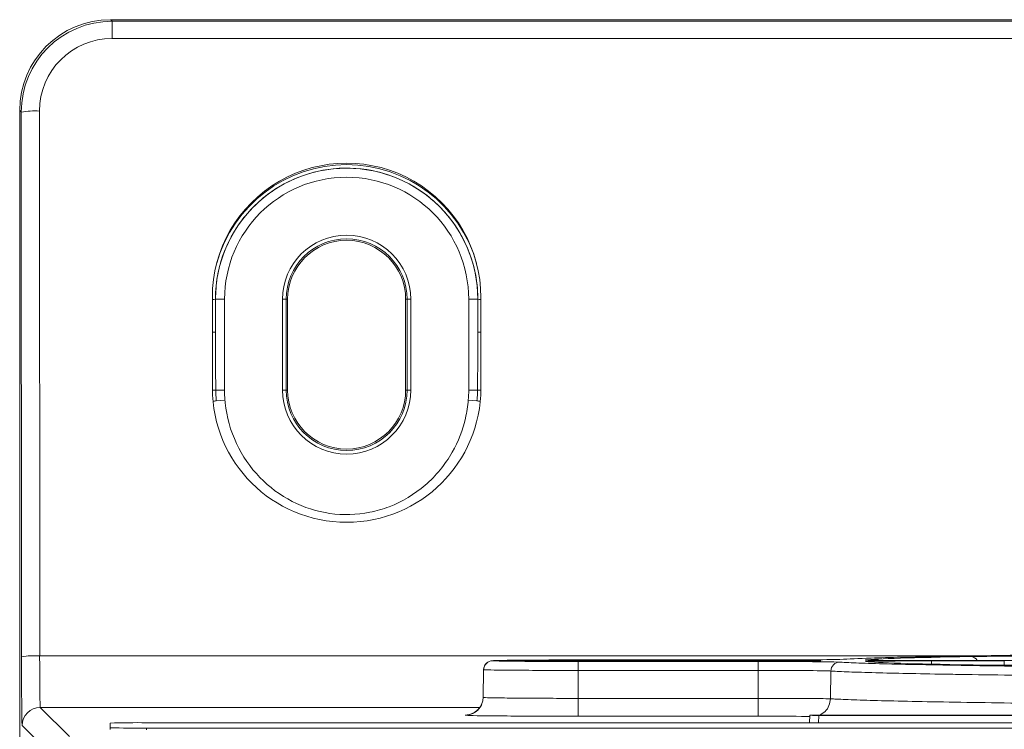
# Model space of a CAD drawing. Header units: millimetres. Extents: x 0 to 2100, y 0 to 1485.
# Tile 47 of 66: x 506 to 560, y 1332 to 1371. Entities that reach past the tile are written whole.
import ezdxf

# ---------------------------------------------------------------- set-up
doc = ezdxf.new("R2010")
doc.units = ezdxf.units.MM
doc.header["$LTSCALE"] = 5

msp = doc.modelspace()

# ---------------------------------------------------------------- linework, layer by layer
at = {"color": 7, "linetype": 'Continuous', "lineweight": 15}
for p, q in [((511.269, 1370.906), (511.353, 1370.822)), ((717.269, 1370.906), (511.269, 1370.906)), ((511.353, 1369.874), (511.353, 1370.822)), ((511.353, 1370.822), (717.185, 1370.822)), ((717.185, 1369.874), (511.353, 1369.874)), ((506.269, 1365.906), (506.269, 1300.614)), ((506.355, 1365.82), (506.269, 1365.906)), ((506.369, 1335.81), (506.355, 1365.82)), ((507.355, 1365.873), (507.369, 1335.862)), ((516.875, 1355.603), (516.877, 1350.603)), ((517.046, 1355.503), (517.047, 1355.503)), ((517.046, 1355.503), (517.047, 1353.697)), ((517.547, 1355.503), (517.047, 1355.503)), ((517.047, 1353.697), (517.047, 1355.503)), ((517.547, 1355.503), (517.547, 1350.503)), ((520.739, 1350.503), (520.739, 1355.503)), ((520.939, 1355.503), (520.739, 1355.503)), ((520.939, 1355.503), (520.939, 1350.503)), ((520.939, 1355.503), (521.019, 1355.503)), ((521.019, 1350.503), (521.019, 1355.503)), ((527.519, 1350.503), (527.519, 1355.503)), ((527.599, 1355.503), (527.519, 1355.503)), ((527.599, 1350.503), (527.599, 1355.503)), ((527.799, 1355.503), (527.599, 1355.503)), ((527.799, 1355.503), (527.799, 1350.503)), ((530.991, 1350.503), (530.991, 1355.503)), ((530.991, 1355.503), (531.491, 1355.503)), ((531.491, 1355.503), (531.491, 1353.697)), ((531.492, 1355.503), (531.491, 1355.503)), ((531.491, 1353.697), (531.492, 1355.503)), ((531.661, 1350.603), (531.663, 1355.603)), ((517.062, 1350.503), (517.547, 1350.503)), ((520.939, 1350.503), (520.739, 1350.503)), ((520.939, 1350.503), (521.019, 1350.503)), ((527.599, 1350.503), (527.519, 1350.503)), ((527.799, 1350.503), (527.599, 1350.503)), ((530.991, 1350.503), (531.476, 1350.503)), ((517.093, 1349.911), (517.569, 1349.95)), ((531.445, 1349.911), (530.969, 1349.95)), ((532.313, 1335.591), (532.313, 1335.587)), ((533.663, 1335.587), (533.663, 1335.591)), ((546.929, 1335.632), (537.019, 1335.632)), ((537.019, 1335.62), (547.019, 1335.62)), ((547.019, 1335.558), (537.019, 1335.558)), ((537.019, 1335.546), (546.929, 1335.546)), ((537.019, 1335.546), (537.019, 1335.055)), ((546.929, 1335.546), (546.929, 1335.055)), ((550.375, 1335.591), (550.375, 1335.587)), ((560.478, 1335.599), (556.464, 1335.599)), ((556.464, 1335.579), (560.478, 1335.579)), ((531.813, 1335.096), (531.786, 1333.57)), ((531.813, 1335.096), (531.813, 1335.099)), ((537.019, 1335.055), (537.019, 1333.515)), ((546.929, 1335.055), (537.019, 1335.055)), ((546.929, 1333.515), (546.929, 1335.055)), ((550.932, 1335.021), (550.906, 1333.493)), ((507.403, 1333.019), (509.016, 1331.407)), ((531.598, 1333.019), (507.403, 1333.019)), ((537.019, 1332.533), (537.019, 1333.515)), ((537.019, 1333.515), (546.929, 1333.515)), ((546.929, 1332.533), (546.929, 1333.515)), ((530.786, 1332.587), (530.786, 1332.591)), ((546.929, 1332.533), (537.019, 1332.533)), ((549.748, 1332.174), (549.769, 1332.583)), ((549.769, 1332.583), (549.748, 1332.174)), ((549.769, 1332.583), (549.769, 1332.583)), ((581.769, 1332.588), (550.268, 1332.588)), ((550.268, 1332.579), (581.769, 1332.579)), ((508.016, 1330.407), (506.403, 1332.02)), ((511.243, 1332.157), (511.243, 1331.895)), ((581.243, 1332.174), (513.243, 1332.174)), ((511.243, 1331.895), (511.243, 1331.795)), ((513.243, 1331.878), (581.243, 1331.878)), ((513.243, 1331.878), (513.243, 1331.778))]:
    msp.add_line(p, q, dxfattribs=at)
at = {"color": 8, "linetype": 'Continuous', "lineweight": 15}
for p, q in [((507.369, 1335.862), (559.12, 1335.862)), ((537.019, 1335.62), (537.019, 1335.558)), ((547.019, 1335.62), (547.019, 1335.558)), ((550.219, 1335.578), (550.375, 1335.591)), ((550.249, 1335.579), (550.375, 1335.587)), ((556.464, 1335.579), (556.464, 1335.403)), ((560.478, 1335.579), (560.478, 1335.348)), ((550.268, 1332.579), (550.247, 1332.174))]:
    msp.add_line(p, q, dxfattribs=at)
at = {"color": 8, "linetype": 'Continuous', "lineweight": 15, "flags": 128}
msp.add_lwpolyline([(552.943, 1335.623), (552.936, 1335.624), (552.842, 1335.633)], dxfattribs=at)
at = {"color": 7, "linetype": 'Continuous', "lineweight": 15, "flags": 128}
msp.add_lwpolyline([(531.718, 1333.228), (531.764, 1333.381), (531.786, 1333.573)], dxfattribs=at)
at = {"color": 7, "linetype": 'Continuous', "lineweight": 15}
for centre, radius, start, end in [((507.111, 1360.958), 4.92, 87.1556, 98.8364), ((524.269, 1355.607), 7.394, 359.9738, 180.0262), ((524.269, 1355.503), 7.222, 0, 180), ((524.269, 1355.503), 6.722, 0, 180), ((524.269, 1355.503), 3.53, 0, 180), ((524.269, 1355.503), 3.33, 0, 180), ((524.269, 1355.503), 3.25, 0, 180), ((524.269, 1350.607), 7.392, 180.0262, 359.9738), ((524.269, 1350.503), 6.722, 180, 184.7177), ((524.269, 1350.503), 3.53, 180, 0), ((524.269, 1350.503), 3.33, 180, 0), ((524.269, 1350.503), 3.25, 180, 0), ((524.269, 1350.503), 6.722, 355.2823, 0), ((507.124, 1330.948), 4.92, 87.1556, 98.8364), ((532.313, 1335.091), 0.5, 89.9988, 178.9989), ((532.313, 1335.087), 0.5, 89.9988, 178.9989), ((551.43, 1335.014), 0.498, 90.3534, 179.2031), ((530.786, 1333.587), 1, 269.9988, 358.9989), ((507.403, 1332.019), 1, 90.0051, 179.9949), ((512.743, 1274.865), 57.312, 89.50017, 91.49979), ((512.743, 1389.187), 57.312, 268.50021, 270.49983)]:
    msp.add_arc(centre, radius, start, end, dxfattribs=at)
at = {"color": 8, "linetype": 'Continuous', "lineweight": 15}
for centre, radius, start, end in [((524.269, 1355.496), 7.423, 15.6166, 164.3835), ((516.907, 1356.378), 0.886, 267.915, 279.0102), ((531.631, 1356.378), 0.886, 260.9898, 272.085), ((516.908, 1354.572), 0.886, 267.915, 279.0102), ((531.63, 1354.572), 0.886, 260.9898, 272.085), ((516.885, 1352.013), 1.521, 269.73, 276.6872), ((531.653, 1352.013), 1.521, 263.3128, 270.27), ((516.775, 1351.53), 1.651, 274.7751, 281.1106), ((531.763, 1351.53), 1.651, 258.8894, 265.2249), ((558.606, 1335.373), 0.447, 30.2677, 88.4445), ((530.786, 1333.591), 1, 269.9991, 338.7376)]:
    msp.add_arc(centre, radius, start, end, dxfattribs=at)
at = {"color": 7, "linetype": 'Continuous', "lineweight": 15}
for centre, major_axis, ratio, start_param, end_param in [((511.269, 1365.906), (3.536, -3.536), 0.999931, 2.356233, 3.926953), ((511.355, 1365.82), (-2.05, 4.563), 0.999449, 5.861259, 7.431979), ((511.355, 1365.872), (-1.673, 3.636), 0.999297, 5.852285, 7.423006), ((517.547, 1353.814), (0, 13.357), 0.037434, 1.579523, 1.821275), ((530.991, 1353.814), (0, 13.357), 0.037434, 4.461911, 4.703662), ((506.404, 1336.019), (0, 4), 0.008727, 1.623156, 3.132866), ((507.403, 1336.019), (0, 3), 0.011636, 1.623156, 3.132866), ((614.269, 1335.589), (61.632, 0), 0.008727, 2.697385, 3.06006), ((537.019, 1335.587), (3.356, 0), 0.008727, 3.637719, 4.712389), ((537.019, 1335.591), (3.356, 0), 0.008727, 1.570796, 2.120172), ((546.929, 1335.671), (4.545, 0), 0.008727, 4.712389, 6.143605), ((546.929, 1335.506), (4.542, 0), 0.008727, 0.139279, 1.570796), ((547.019, 1335.591), (3.356, 0), 0.008727, 1.010481, 1.570796), ((547.019, 1335.587), (3.356, 0), 0.008727, 4.712389, 6.167194), ((556.464, 1335.63), (3.634, 0), 0.008727, 3.217296, 4.712389), ((614.269, 1335.589), (61.632, 0), 0.008727, 3.224037, 3.585732), ((556.464, 1335.547), (3.629, 0), 0.008727, 1.570796, 2.729425), ((560.478, 1335.63), (3.634, 0), 0.008727, 4.712389, 6.194653), ((550.27, 1332.583), (0.501, 0), 0.008727, 1.573536, 3.141593), ((550.27, 1332.583), (0.501, 0), 0.008727, 3.141592, 4.70965)]:
    msp.add_ellipse(centre, major_axis=major_axis, ratio=ratio, start_param=start_param, end_param=end_param, dxfattribs=at)
at = {"color": 8, "linetype": 'Continuous', "lineweight": 15}
for centre, major_axis, start_param, end_param in [((537.019, 1335.591), (3.356, 0), 2.120172, 3.14205), ((537.019, 1335.587), (3.356, 0), 3.14205, 3.637719), ((547.019, 1335.591), (3.356, 0), 6.282728, 7.293666), ((547.019, 1335.587), (3.356, 0), 6.167194, 6.282728), ((556.464, 1335.547), (3.629, 0), 2.729425, 3.224037), ((556.464, 1335.63), (3.634, 0), 3.06006, 3.217296), ((546.929, 1332.507), (3.016, 0), 0.346513, 1.570796)]:
    msp.add_ellipse(centre, major_axis=major_axis, ratio=0.008727, start_param=start_param, end_param=end_param, dxfattribs=at)
at = {"color": 7, "linetype": 'Continuous', "lineweight": 15}
for points, knots in [([(531.492, 1355.503), (531.49, 1355.636), (531.479, 1356.305), (531.225, 1357.776), (530.28, 1359.758), (528.531, 1361.509), (526.303, 1362.581), (523.847, 1362.856), (521.442, 1362.303), (519.352, 1360.986), (517.825, 1359.053), (517.126, 1357.11), (517.066, 1355.902), (517.046, 1355.503)], [0, 0, 0, 0, 0.017692, 0.088872, 0.196343, 0.303797, 0.411108, 0.518274, 0.625357, 0.732455, 0.839658, 0.947012, 1, 1, 1, 1]), ([(517.062, 1350.503), (517.066, 1350.37), (517.07, 1350.172), (517.088, 1349.975), (517.093, 1349.911)], [0, 0, 0, 0, 0.674183, 1, 1, 1, 1]), ([(531.445, 1349.911), (531.456, 1350.044), (531.471, 1350.241), (531.475, 1350.439), (531.476, 1350.503)], [0, 0, 0, 0, 0.674183, 1, 1, 1, 1]), ([(517.569, 1349.95), (517.574, 1349.898), (517.648, 1349.076), (518.083, 1347.519), (519.388, 1345.617), (521.204, 1344.263), (523.335, 1343.58), (525.205, 1343.634), (527.009, 1344.157), (528.696, 1345.168), (530.125, 1346.925), (530.8, 1348.617), (530.927, 1349.618), (530.969, 1349.95)], [0, 0, 0, 0, 0.007778, 0.122978, 0.235756, 0.345682, 0.454408, 0.563229, 0.618629, 0.73343, 0.849808, 0.950203, 1, 1, 1, 1]), ([(576.468, 1336.034), (575.139, 1336.025), (572.48, 1336.007), (568.788, 1335.976), (565.345, 1335.942), (562.182, 1335.906), (559.357, 1335.868), (556.867, 1335.826), (554.776, 1335.783), (552.74, 1335.73), (551.925, 1335.69), (551.43, 1335.666)], [0, 0, 0, 0, 0.100376, 0.200753, 0.303791, 0.40683, 0.51166, 0.616491, 0.724367, 0.832243, 1, 1, 1, 1]), ([(558.619, 1335.82), (558.797, 1335.823), (559.175, 1335.829), (560.107, 1335.835), (561.233, 1335.838), (562.442, 1335.838), (563.162, 1335.835), (563.521, 1335.834)], [0, 0, 0, 0, 0.1828325, 0.3867806, 0.5909153, 0.795467, 1, 1, 1, 1]), ([(531.988, 1335.47), (531.953, 1335.435), (531.887, 1335.369), (531.832, 1335.246), (531.815, 1335.157), (531.813, 1335.111), (531.813, 1335.102), (531.813, 1335.1), (531.813, 1335.1), (531.813, 1335.1), (531.813, 1335.099), (531.813, 1335.099), (531.813, 1335.099), (531.813, 1335.099)], [0, 0, 0, 0, 0.348601, 0.670297, 0.931442, 0.988857, 0.995737, 0.999169, 0.999598, 0.999812, 0.99992, 0.999973, 1, 1, 1, 1]), ([(537.019, 1335.632), (536.67, 1335.632), (535.795, 1335.631), (534.471, 1335.626), (533.279, 1335.617), (532.469, 1335.605), (532.365, 1335.595), (532.313, 1335.591)], [0, 0, 0, 0, 0.141922, 0.356586, 0.570762, 0.785397, 1, 1, 1, 1]), ([(532.313, 1335.587), (532.336, 1335.584), (532.395, 1335.576), (532.959, 1335.565), (534.024, 1335.555), (535.433, 1335.547), (536.49, 1335.547), (537.019, 1335.546)], [0, 0, 0, 0, 0.142108, 0.356731, 0.570859, 0.785446, 1, 1, 1, 1]), ([(534.089, 1335.573), (534.084, 1335.573), (533.909, 1335.575), (533.794, 1335.58), (533.772, 1335.581), (533.765, 1335.581)], [0, 0, 0, 0, 0.022581, 0.734449, 1, 1, 1, 1]), ([(551.427, 1335.512), (551.741, 1335.496), (552.371, 1335.463), (553.977, 1335.414), (556.083, 1335.366), (558.63, 1335.321), (561.507, 1335.28), (564.654, 1335.243), (568.189, 1335.207), (572.059, 1335.174), (576.205, 1335.145), (580.597, 1335.119), (585.277, 1335.096), (590.155, 1335.076), (595.187, 1335.06), (600.327, 1335.048), (605.623, 1335.04), (610.969, 1335.035), (616.306, 1335.035), (621.617, 1335.038), (626.932, 1335.046), (632.157, 1335.057), (637.222, 1335.072), (642.102, 1335.09), (646.837, 1335.113), (652.08, 1335.143), (657.609, 1335.182), (662.531, 1335.228), (666.319, 1335.271), (669.198, 1335.31), (671.681, 1335.351), (673.772, 1335.395), (675.801, 1335.448), (676.616, 1335.488), (677.111, 1335.512)], [0, 0, 0, 0, 0.0314854, 0.0632302, 0.095801, 0.1286592, 0.1576997, 0.1867402, 0.2165152, 0.2465092, 0.2755522, 0.3047983, 0.334359, 0.3643507, 0.3933925, 0.4226374, 0.452197, 0.4821873, 0.5112273, 0.5402673, 0.5700416, 0.6000349, 0.6290765, 0.6583211, 0.6878803, 0.7178704, 0.7617824, 0.8056943, 0.8356887, 0.8647318, 0.893978, 0.9235388, 0.9535305, 1, 1, 1, 1]), ([(563.522, 1335.345), (563.202, 1335.343), (562.526, 1335.341), (561.363, 1335.34), (560.223, 1335.343), (559.228, 1335.349), (558.821, 1335.355), (558.617, 1335.358)], [0, 0, 0, 0, 0.182552, 0.386698, 0.590958, 0.795485, 1, 1, 1, 1]), ([(537.019, 1335.055), (537.019, 1335.055), (536.437, 1335.055), (535.263, 1335.056), (533.708, 1335.063), (532.522, 1335.074), (531.941, 1335.085), (531.818, 1335.093), (531.813, 1335.096), (531.813, 1335.096), (531.813, 1335.096)], [0, 0, 0, 0, 0.000007, 0.214465, 0.429078, 0.643191, 0.857815, 0.981577, 0.999993, 1, 1, 1, 1]), ([(550.932, 1335.021), (550.861, 1335.024), (550.693, 1335.032), (550.003, 1335.042), (548.93, 1335.051), (547.838, 1335.054), (547.157, 1335.055), (546.929, 1335.055)], [0, 0, 0, 0, 0.174853, 0.410345, 0.645835, 0.881314, 1, 1, 1, 1]), ([(677.606, 1335.021), (677.107, 1334.997), (676.298, 1334.957), (674.291, 1334.905), (672.225, 1334.862), (669.708, 1334.82), (666.799, 1334.781), (663.538, 1334.744), (659.942, 1334.709), (655.976, 1334.677), (651.717, 1334.648), (647.224, 1334.622), (642.513, 1334.6), (637.542, 1334.581), (632.415, 1334.566), (627.196, 1334.555), (621.899, 1334.547), (616.484, 1334.543), (611.065, 1334.544), (605.709, 1334.548), (600.425, 1334.556), (595.177, 1334.568), (590.078, 1334.584), (585.188, 1334.604), (580.512, 1334.626), (576.022, 1334.653), (571.818, 1334.683), (567.945, 1334.715), (564.404, 1334.75), (561.178, 1334.788), (558.832, 1334.821), (556.803, 1334.854), (555.063, 1334.887), (553.288, 1334.929), (551.837, 1334.973), (551.234, 1335.005), (550.932, 1335.021)], [0, 0, 0, 0, 0.046467, 0.075404, 0.104542, 0.134313, 0.164304, 0.193243, 0.222383, 0.252157, 0.28215, 0.311086, 0.340222, 0.369992, 0.39998, 0.428919, 0.458058, 0.487831, 0.517823, 0.546758, 0.575895, 0.605665, 0.635654, 0.664591, 0.693728, 0.7235, 0.75349, 0.782429, 0.811569, 0.841342, 0.871335, 0.884962, 0.912231, 0.939668, 0.969721, 1, 1, 1, 1]), ([(531.786, 1333.57), (531.786, 1333.57), (531.786, 1333.566), (531.893, 1333.556), (532.489, 1333.541), (533.676, 1333.527), (535.174, 1333.518), (536.349, 1333.516), (536.94, 1333.515), (537.019, 1333.515)], [0, 0, 0, 0, 0.000007, 0.139659, 0.3542, 0.568378, 0.783455, 0.971081, 1, 1, 1, 1]), ([(531.716, 1333.23), (531.715, 1333.225), (531.695, 1333.125), (531.579, 1332.971), (531.408, 1332.796), (531.234, 1332.691), (531.091, 1332.637), (531, 1332.614), (530.948, 1332.605), (530.912, 1332.6), (530.893, 1332.599), (530.916, 1332.601), (530.932, 1332.601)], [0, 0, 0, 0, 0.007867, 0.162392, 0.291499, 0.400196, 0.486186, 0.544977, 0.594245, 0.657269, 0.765317, 1, 1, 1, 1]), ([(546.929, 1333.515), (547.38, 1333.515), (548.283, 1333.515), (549.486, 1333.51), (550.397, 1333.503), (550.796, 1333.497), (550.888, 1333.493), (550.906, 1333.493)], [0, 0, 0, 0, 0.235611, 0.471222, 0.706836, 0.942456, 1, 1, 1, 1]), ([(550.906, 1333.493), (551.011, 1333.487), (551.38, 1333.465), (552.299, 1333.428), (553.868, 1333.382), (555.89, 1333.338), (558.326, 1333.295), (561.152, 1333.254), (564.336, 1333.216), (567.91, 1333.18), (571.811, 1333.146), (575.999, 1333.116), (580.433, 1333.089), (585.158, 1333.066), (590.081, 1333.046), (595.158, 1333.03), (600.345, 1333.017), (605.686, 1333.009), (611.078, 1333.004), (616.473, 1333.004), (621.826, 1333.008), (627.184, 1333.015), (632.436, 1333.027), (637.54, 1333.043), (642.456, 1333.062), (647.224, 1333.085), (651.745, 1333.111), (655.982, 1333.141), (659.908, 1333.173), (663.55, 1333.209), (666.83, 1333.247), (669.722, 1333.287), (672.216, 1333.329), (674.313, 1333.374), (676.332, 1333.428), (677.143, 1333.468), (677.632, 1333.493)], [0, 0, 0, 0, 0.011583, 0.0406218, 0.0698636, 0.09942, 0.1294071, 0.158451, 0.1876982, 0.21726, 0.2472529, 0.2762943, 0.3055387, 0.3350977, 0.3650876, 0.3941286, 0.4233726, 0.4529313, 0.4829208, 0.5119636, 0.5412096, 0.5707702, 0.6007618, 0.6298022, 0.6590456, 0.6886036, 0.7185924, 0.7476364, 0.7768836, 0.8064455, 0.8364384, 0.8654803, 0.8947252, 0.9242847, 0.9542752, 1, 1, 1, 1]), ([(537.019, 1332.533), (536.313, 1332.534), (534.905, 1332.535), (533.036, 1332.544), (531.63, 1332.558), (530.892, 1332.573), (530.816, 1332.583), (530.786, 1332.587)], [0, 0, 0, 0, 0.216158, 0.4313868, 0.645648, 0.8602989, 1, 1, 1, 1])]:
    msp.add_open_spline(points, degree=3, knots=knots, dxfattribs=at)
at = {"color": 8, "linetype": 'Continuous', "lineweight": 15}
msp.add_open_spline([(550.294, 1332.588), (550.405, 1332.65), (550.629, 1332.774), (550.854, 1333.107), (550.889, 1333.364), (550.906, 1333.493)], degree=3, knots=[0, 0, 0, 0, 0.330451, 0.665225, 1, 1, 1, 1], dxfattribs=at)

doc.saveas('drawing.dxf')
